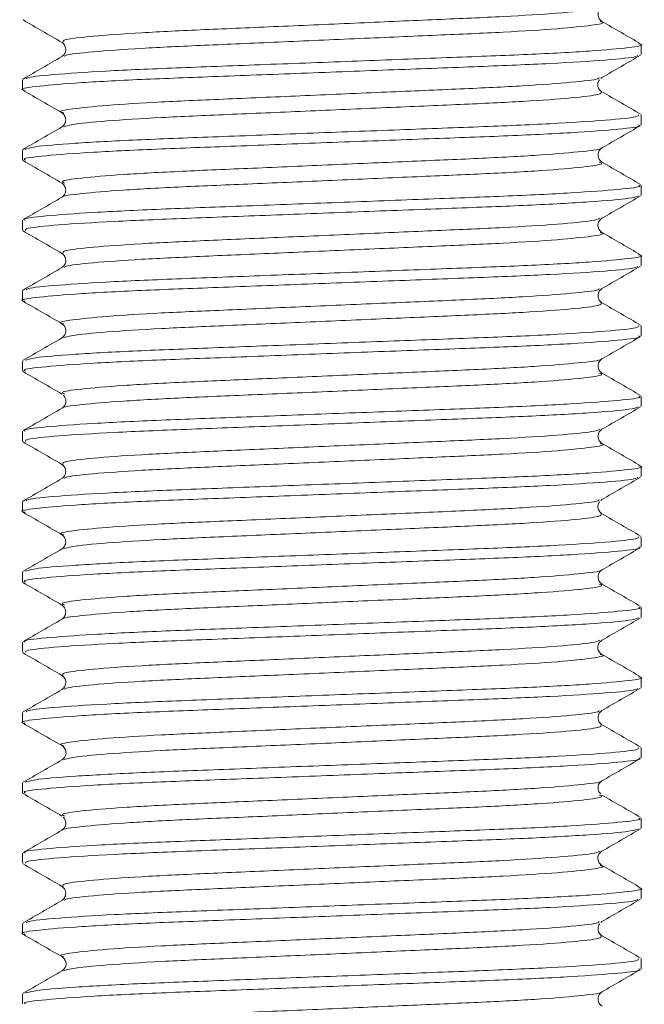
# Model space of a CAD drawing. Header units: millimetres. Extents: x 0 to 210, y 0 to 297.
# Tile 19 of 22: x 108 to 115, y 250 to 261. Entities that reach past the tile are written whole.
import ezdxf

# ---------------------------------------------------------------- set-up
doc = ezdxf.new("R2010")
doc.units = ezdxf.units.MM

msp = doc.modelspace()

# ---------------------------------------------------------------- linework, layer by layer
at = {"color": 179, "linetype": 'Continuous', "lineweight": 15}
for p, q in [((115.284, 261.048), (115.284, 261.168)), ((114.806, 260.764), (114.819, 260.775)), ((107.951, 260.751), (107.951, 260.631)), ((115.284, 260.215), (115.284, 260.334)), ((107.951, 259.918), (107.951, 259.798)), ((115.284, 259.381), (115.284, 259.501)), ((107.951, 259.084), (107.951, 258.965)), ((115.284, 258.548), (115.284, 258.668)), ((107.951, 258.251), (107.951, 258.131)), ((115.284, 257.715), (115.284, 257.834)), ((107.951, 257.418), (107.951, 257.298)), ((115.284, 256.881), (115.284, 257.001)), ((107.951, 256.584), (107.951, 256.465)), ((115.284, 256.048), (115.284, 256.168)), ((107.951, 255.751), (107.951, 255.631)), ((114.806, 255.763), (114.819, 255.775)), ((115.284, 255.215), (115.284, 255.334)), ((107.951, 254.918), (107.951, 254.798)), ((115.284, 254.381), (115.284, 254.501)), ((107.951, 254.084), (107.951, 253.965)), ((115.284, 253.548), (115.284, 253.668)), ((108.43, 253.538), (108.416, 253.524)), ((107.951, 253.251), (107.951, 253.131)), ((115.284, 252.715), (115.284, 252.834)), ((107.951, 252.418), (107.951, 252.298)), ((115.284, 251.881), (115.284, 252.001)), ((107.951, 251.584), (107.951, 251.465)), ((115.284, 251.048), (115.284, 251.168)), ((107.951, 250.751), (107.951, 250.631)), ((114.805, 250.762), (114.819, 250.775)), ((115.284, 250.215), (115.284, 250.334)), ((107.951, 249.918), (107.951, 249.798))]:
    msp.add_line(p, q, dxfattribs=at)
for points, knots in [([(114.796, 261.608), (114.774, 261.599), (114.724, 261.577), (114.322, 261.538), (113.686, 261.498), (112.87, 261.463), (111.945, 261.423), (110.984, 261.381), (110.088, 261.343), (109.321, 261.307), (108.752, 261.265), (108.421, 261.226), (108.425, 261.203), (108.427, 261.192)], [0, 0, 0, 0, 0.070728, 0.166278, 0.260912, 0.35199, 0.446225, 0.541892, 0.634807, 0.726621, 0.82201, 0.916953, 1, 1, 1, 1]), ([(114.819, 261.44), (114.808, 261.449), (114.785, 261.467), (114.767, 261.525), (114.785, 261.582), (114.808, 261.6), (114.819, 261.609)], [0, 0, 0, 0, 0.248556, 0.499998, 0.751442, 1, 1, 1, 1]), ([(107.957, 261.458), (108.034, 261.413), (108.187, 261.325), (108.34, 261.236), (108.416, 261.192)], [0, 0, 0, 0, 0.50005, 1, 1, 1, 1]), ([(114.796, 261.441), (114.808, 261.438), (114.872, 261.423), (114.721, 261.395), (114.332, 261.354), (113.684, 261.313), (112.871, 261.278), (111.945, 261.238), (110.984, 261.196), (110.089, 261.158), (109.319, 261.122), (108.758, 261.081), (108.456, 261.047), (108.45, 261.029), (108.448, 261.024)], [0, 0, 0, 0, 0.02056, 0.112938, 0.208557, 0.303258, 0.394402, 0.488704, 0.58444, 0.677421, 0.7693, 0.864758, 0.959769, 1, 1, 1, 1]), ([(115.278, 261.175), (115.202, 261.219), (115.049, 261.308), (114.896, 261.396), (114.819, 261.44)], [0, 0, 0, 0, 0.50005, 1, 1, 1, 1]), ([(107.995, 260.759), (107.997, 260.764), (108.003, 260.782), (108.349, 260.816), (108.991, 260.858), (109.87, 260.894), (110.894, 260.932), (111.992, 260.974), (113.049, 261.014), (113.979, 261.049), (114.719, 261.089), (115.163, 261.131), (115.336, 261.158), (115.265, 261.173), (115.254, 261.175)], [0, 0, 0, 0, 0.042703, 0.137686, 0.233115, 0.324969, 0.417925, 0.513631, 0.607906, 0.699025, 0.793699, 0.889288, 0.981642, 1, 1, 1, 1]), ([(108.416, 261.192), (108.426, 261.185), (108.445, 261.172), (108.468, 261.118), (108.455, 261.055), (108.429, 261.034), (108.416, 261.024)], [0, 0, 0, 0, 0.33328, 0.601478, 0.816701, 1, 1, 1, 1]), ([(115.241, 261.04), (115.239, 261.035), (115.235, 261.017), (114.892, 260.983), (114.253, 260.942), (113.376, 260.906), (112.354, 260.868), (111.257, 260.826), (110.198, 260.786), (109.267, 260.751), (108.524, 260.71), (108.075, 260.668), (107.9, 260.641), (107.971, 260.626), (107.983, 260.624)], [0, 0, 0, 0, 0.041642, 0.13659, 0.232035, 0.323933, 0.416829, 0.512523, 0.606835, 0.697944, 0.792578, 0.888178, 0.980587, 1, 1, 1, 1]), ([(108.416, 261.024), (108.34, 260.98), (108.187, 260.891), (108.034, 260.803), (107.957, 260.758)], [0, 0, 0, 0, 0.4999494, 1, 1, 1, 1]), ([(114.819, 260.775), (114.896, 260.82), (115.049, 260.908), (115.202, 260.997), (115.278, 261.041)], [0, 0, 0, 0, 0.4999495, 1, 1, 1, 1]), ([(114.787, 260.775), (114.786, 260.77), (114.781, 260.753), (114.483, 260.719), (113.924, 260.677), (113.157, 260.641), (112.262, 260.603), (111.302, 260.562), (110.375, 260.521), (109.56, 260.487), (108.91, 260.446), (108.517, 260.404), (108.364, 260.377), (108.428, 260.361), (108.44, 260.358)], [0, 0, 0, 0, 0.0391596, 0.1341364, 0.2296103, 0.3215334, 0.4144557, 0.5101794, 0.6045195, 0.6956527, 0.7903147, 0.8859441, 0.9783798, 1, 1, 1, 1]), ([(114.819, 260.607), (114.812, 260.612), (114.798, 260.621), (114.784, 260.639), (114.776, 260.655), (114.769, 260.675), (114.768, 260.702), (114.776, 260.731), (114.785, 260.743), (114.789, 260.749)], [0, 0, 0, 0, 0.0919843, 0.1950322, 0.2530608, 0.3176899, 0.4765918, 0.695938, 1, 1, 1, 1]), ([(107.957, 260.624), (108.034, 260.58), (108.187, 260.491), (108.34, 260.403), (108.416, 260.359)], [0, 0, 0, 0, 0.50005, 1, 1, 1, 1]), ([(114.807, 260.607), (114.81, 260.597), (114.816, 260.574), (114.489, 260.534), (113.923, 260.493), (113.157, 260.457), (112.262, 260.419), (111.302, 260.377), (110.376, 260.337), (109.558, 260.302), (108.919, 260.261), (108.514, 260.222), (108.462, 260.2), (108.439, 260.191)], [0, 0, 0, 0, 0.082004, 0.176905, 0.272303, 0.364152, 0.457, 0.552648, 0.646912, 0.737973, 0.832559, 0.928112, 1, 1, 1, 1]), ([(115.278, 260.342), (115.202, 260.386), (115.049, 260.474), (114.896, 260.563), (114.819, 260.607)], [0, 0, 0, 0, 0.500051, 1, 1, 1, 1]), ([(107.982, 259.925), (108.008, 259.935), (108.068, 259.958), (108.534, 259.997), (109.264, 260.037), (110.199, 260.072), (111.257, 260.112), (112.354, 260.154), (113.377, 260.192), (114.252, 260.228), (114.896, 260.27), (115.252, 260.307), (115.251, 260.327), (115.251, 260.334)], [0, 0, 0, 0, 0.075545, 0.172978, 0.269427, 0.362283, 0.458403, 0.555933, 0.65061, 0.74427, 0.841545, 0.938314, 1, 1, 1, 1]), ([(108.416, 260.359), (108.427, 260.35), (108.45, 260.332), (108.468, 260.275), (108.45, 260.217), (108.427, 260.199), (108.416, 260.19)], [0, 0, 0, 0, 0.248382, 0.499987, 0.751606, 1, 1, 1, 1]), ([(108.416, 260.19), (108.34, 260.146), (108.187, 260.058), (108.034, 259.969), (107.957, 259.925)], [0, 0, 0, 0, 0.499949, 1, 1, 1, 1]), ([(115.251, 260.215), (115.261, 260.211), (115.299, 260.195), (115.046, 260.164), (114.5, 260.122), (113.687, 260.083), (112.707, 260.048), (111.625, 260.007), (110.541, 259.965), (109.56, 259.93), (108.745, 259.891), (108.195, 259.849), (107.938, 259.818), (107.975, 259.802), (107.985, 259.798)], [0, 0, 0, 0, 0.029588, 0.123457, 0.219222, 0.312687, 0.404174, 0.499397, 0.594647, 0.68617, 0.779581, 0.875343, 0.969261, 1, 1, 1, 1]), ([(114.819, 259.942), (114.896, 259.986), (115.049, 260.075), (115.202, 260.163), (115.278, 260.208)], [0, 0, 0, 0, 0.49995, 1, 1, 1, 1]), ([(114.809, 259.942), (114.81, 259.941), (114.831, 259.928), (114.612, 259.9), (114.141, 259.858), (113.428, 259.819), (112.571, 259.784), (111.624, 259.742), (110.676, 259.701), (109.816, 259.665), (109.104, 259.627), (108.618, 259.585), (108.388, 259.551), (108.432, 259.532), (108.448, 259.525)], [0, 0, 0, 0, 0.008137, 0.102013, 0.197787, 0.291258, 0.38275, 0.477981, 0.573239, 0.664767, 0.758184, 0.853955, 0.94788, 1, 1, 1, 1]), ([(114.82, 259.773), (114.808, 259.782), (114.785, 259.8), (114.767, 259.858), (114.785, 259.916), (114.808, 259.934), (114.82, 259.942)], [0, 0, 0, 0, 0.248317, 0.499993, 0.751677, 1, 1, 1, 1]), ([(107.957, 259.791), (108.034, 259.747), (108.187, 259.658), (108.34, 259.57), (108.416, 259.525)], [0, 0, 0, 0, 0.50005, 1, 1, 1, 1]), ([(114.787, 259.774), (114.803, 259.767), (114.849, 259.749), (114.622, 259.715), (114.139, 259.673), (113.429, 259.634), (112.571, 259.599), (111.624, 259.557), (110.676, 259.516), (109.817, 259.481), (109.102, 259.442), (108.628, 259.4), (108.406, 259.372), (108.426, 259.358), (108.428, 259.357)], [0, 0, 0, 0, 0.050957, 0.144834, 0.240608, 0.334081, 0.425574, 0.520806, 0.616065, 0.707594, 0.801012, 0.896784, 0.99071, 1, 1, 1, 1]), ([(115.278, 259.508), (115.202, 259.553), (115.049, 259.641), (114.896, 259.729), (114.819, 259.774)], [0, 0, 0, 0, 0.500051, 1, 1, 1, 1]), ([(107.985, 259.084), (107.975, 259.088), (107.938, 259.105), (108.195, 259.136), (108.745, 259.177), (109.56, 259.216), (110.541, 259.252), (111.625, 259.293), (112.707, 259.334), (113.687, 259.37), (114.5, 259.409), (115.046, 259.451), (115.299, 259.481), (115.261, 259.497), (115.251, 259.501)], [0, 0, 0, 0, 0.030739, 0.124657, 0.220419, 0.31383, 0.405353, 0.500603, 0.595826, 0.687313, 0.780778, 0.876543, 0.970412, 1, 1, 1, 1]), ([(108.416, 259.525), (108.427, 259.517), (108.45, 259.499), (108.468, 259.441), (108.45, 259.383), (108.427, 259.366), (108.416, 259.357)], [0, 0, 0, 0, 0.248493, 0.500016, 0.751523, 1, 1, 1, 1]), ([(108.416, 259.357), (108.34, 259.313), (108.187, 259.224), (108.034, 259.136), (107.957, 259.092)], [0, 0, 0, 0, 0.499949, 1, 1, 1, 1]), ([(115.253, 259.374), (115.227, 259.364), (115.17, 259.342), (114.709, 259.303), (113.982, 259.262), (113.049, 259.227), (111.993, 259.187), (110.895, 259.145), (109.871, 259.107), (108.993, 259.071), (108.346, 259.03), (107.985, 258.993), (107.984, 258.973), (107.984, 258.965)], [0, 0, 0, 0, 0.074305, 0.171726, 0.268216, 0.361082, 0.457162, 0.554703, 0.649443, 0.743056, 0.840312, 0.937117, 1, 1, 1, 1]), ([(114.819, 259.109), (114.896, 259.153), (115.049, 259.241), (115.202, 259.33), (115.278, 259.374)], [0, 0, 0, 0, 0.4999495, 1, 1, 1, 1]), ([(114.795, 259.108), (114.774, 259.099), (114.724, 259.077), (114.323, 259.038), (113.687, 258.998), (112.87, 258.963), (111.946, 258.923), (110.985, 258.881), (110.089, 258.843), (109.321, 258.807), (108.752, 258.765), (108.421, 258.726), (108.425, 258.703), (108.427, 258.692)], [0, 0, 0, 0, 0.070673, 0.166222, 0.260857, 0.351936, 0.446168, 0.541835, 0.634753, 0.726563, 0.821951, 0.916895, 1, 1, 1, 1]), ([(114.819, 258.941), (114.81, 258.946), (114.795, 258.955), (114.769, 259.004), (114.773, 259.047), (114.786, 259.082), (114.806, 259.098), (114.819, 259.109)], [0, 0, 0, 0, 0.405758, 0.675307, 0.776005, 0.861092, 1, 1, 1, 1]), ([(107.957, 258.958), (108.034, 258.913), (108.187, 258.825), (108.34, 258.736), (108.416, 258.692)], [0, 0, 0, 0, 0.500051, 1, 1, 1, 1]), ([(114.796, 258.941), (114.808, 258.938), (114.872, 258.923), (114.721, 258.895), (114.332, 258.854), (113.684, 258.813), (112.871, 258.778), (111.946, 258.738), (110.985, 258.696), (110.089, 258.658), (109.32, 258.622), (108.758, 258.581), (108.456, 258.547), (108.45, 258.529), (108.448, 258.524)], [0, 0, 0, 0, 0.020486, 0.112858, 0.208473, 0.303173, 0.394313, 0.48861, 0.584343, 0.677325, 0.769198, 0.864652, 0.959661, 1, 1, 1, 1]), ([(115.278, 258.675), (115.202, 258.719), (115.049, 258.808), (114.896, 258.896), (114.819, 258.94)], [0, 0, 0, 0, 0.50005, 1, 1, 1, 1]), ([(107.995, 258.259), (107.997, 258.264), (108.003, 258.282), (108.349, 258.316), (108.992, 258.358), (109.871, 258.394), (110.895, 258.432), (111.992, 258.474), (113.05, 258.514), (113.979, 258.549), (114.72, 258.589), (115.164, 258.631), (115.336, 258.658), (115.265, 258.673), (115.254, 258.675)], [0, 0, 0, 0, 0.042808, 0.137789, 0.233214, 0.325063, 0.418019, 0.513723, 0.607992, 0.699109, 0.793782, 0.889368, 0.981715, 1, 1, 1, 1]), ([(108.416, 258.692), (108.427, 258.684), (108.448, 258.668), (108.468, 258.612), (108.453, 258.552), (108.428, 258.533), (108.416, 258.524)], [0, 0, 0, 0, 0.2826999, 0.5450048, 0.7814247, 1, 1, 1, 1]), ([(115.241, 258.54), (115.239, 258.535), (115.235, 258.517), (114.893, 258.483), (114.254, 258.442), (113.377, 258.406), (112.355, 258.368), (111.257, 258.326), (110.199, 258.286), (109.267, 258.251), (108.524, 258.21), (108.076, 258.169), (107.9, 258.141), (107.971, 258.126), (107.983, 258.124)], [0, 0, 0, 0, 0.041603, 0.136551, 0.231998, 0.3239, 0.416794, 0.512489, 0.606805, 0.697915, 0.792548, 0.88815, 0.980565, 1, 1, 1, 1]), ([(114.819, 258.275), (114.896, 258.32), (115.049, 258.408), (115.202, 258.497), (115.278, 258.541)], [0, 0, 0, 0, 0.499949, 1, 1, 1, 1]), ([(108.416, 258.524), (108.34, 258.479), (108.187, 258.391), (108.034, 258.303), (107.957, 258.258)], [0, 0, 0, 0, 0.49995, 1, 1, 1, 1]), ([(114.787, 258.275), (114.786, 258.27), (114.782, 258.253), (114.483, 258.219), (113.925, 258.178), (113.157, 258.141), (112.263, 258.103), (111.302, 258.062), (110.376, 258.021), (109.561, 257.987), (108.91, 257.946), (108.517, 257.904), (108.364, 257.877), (108.428, 257.861), (108.44, 257.858)], [0, 0, 0, 0, 0.0391174, 0.1340938, 0.2295701, 0.3214973, 0.4144177, 0.5101422, 0.604486, 0.6956201, 0.7902814, 0.8859129, 0.9783534, 1, 1, 1, 1]), ([(114.819, 258.107), (114.808, 258.116), (114.785, 258.133), (114.767, 258.191), (114.785, 258.249), (114.808, 258.267), (114.819, 258.275)], [0, 0, 0, 0, 0.2485608, 0.5000035, 0.7514427, 1, 1, 1, 1]), ([(107.957, 258.124), (108.034, 258.08), (108.187, 257.991), (108.34, 257.903), (108.416, 257.859)], [0, 0, 0, 0, 0.5000506, 1, 1, 1, 1]), ([(114.807, 258.107), (114.81, 258.097), (114.816, 258.074), (114.489, 258.034), (113.923, 257.993), (113.158, 257.957), (112.263, 257.919), (111.302, 257.877), (110.377, 257.837), (109.558, 257.802), (108.92, 257.761), (108.514, 257.722), (108.462, 257.7), (108.439, 257.691)], [0, 0, 0, 0, 0.081872, 0.176783, 0.272193, 0.364056, 0.456912, 0.55257, 0.646848, 0.737919, 0.832515, 0.92808, 1, 1, 1, 1]), ([(115.278, 257.842), (115.202, 257.886), (115.049, 257.974), (114.896, 258.063), (114.819, 258.107)], [0, 0, 0, 0, 0.50005, 1, 1, 1, 1]), ([(108.416, 257.859), (108.429, 257.848), (108.45, 257.831), (108.463, 257.797), (108.466, 257.753), (108.439, 257.704), (108.425, 257.695), (108.416, 257.69)], [0, 0, 0, 0, 0.132586, 0.214937, 0.313501, 0.582623, 1, 1, 1, 1]), ([(107.982, 257.425), (108.008, 257.435), (108.069, 257.458), (108.535, 257.497), (109.265, 257.537), (110.199, 257.572), (111.257, 257.613), (112.355, 257.654), (113.377, 257.692), (114.253, 257.728), (114.896, 257.77), (115.252, 257.807), (115.251, 257.827), (115.251, 257.834)], [0, 0, 0, 0, 0.07557, 0.173008, 0.269459, 0.362318, 0.458446, 0.555979, 0.650657, 0.744324, 0.841604, 0.938376, 1, 1, 1, 1]), ([(108.416, 257.69), (108.34, 257.646), (108.187, 257.558), (108.034, 257.469), (107.957, 257.425)], [0, 0, 0, 0, 0.49995, 1, 1, 1, 1]), ([(115.251, 257.715), (115.261, 257.711), (115.299, 257.695), (115.046, 257.664), (114.5, 257.622), (113.688, 257.583), (112.708, 257.548), (111.625, 257.507), (110.542, 257.465), (109.56, 257.43), (108.745, 257.391), (108.195, 257.349), (107.938, 257.318), (107.975, 257.302), (107.985, 257.298)], [0, 0, 0, 0, 0.029525, 0.123392, 0.219157, 0.312625, 0.40411, 0.499332, 0.594584, 0.686109, 0.779516, 0.875278, 0.969199, 1, 1, 1, 1]), ([(114.819, 257.442), (114.896, 257.486), (115.049, 257.575), (115.202, 257.663), (115.278, 257.707)], [0, 0, 0, 0, 0.499949, 1, 1, 1, 1]), ([(114.809, 257.442), (114.81, 257.441), (114.831, 257.428), (114.612, 257.4), (114.142, 257.358), (113.429, 257.319), (112.572, 257.284), (111.624, 257.242), (110.676, 257.201), (109.817, 257.165), (109.105, 257.127), (108.618, 257.085), (108.388, 257.051), (108.432, 257.032), (108.448, 257.025)], [0, 0, 0, 0, 0.008005, 0.101881, 0.197656, 0.291132, 0.382625, 0.477857, 0.573118, 0.66465, 0.758066, 0.853839, 0.947769, 1, 1, 1, 1]), ([(114.819, 257.274), (114.808, 257.283), (114.784, 257.301), (114.767, 257.359), (114.786, 257.416), (114.808, 257.433), (114.819, 257.442)], [0, 0, 0, 0, 0.239463, 0.486833, 0.742008, 1, 1, 1, 1]), ([(107.957, 257.291), (108.034, 257.247), (108.187, 257.158), (108.34, 257.07), (108.416, 257.025)], [0, 0, 0, 0, 0.500051, 1, 1, 1, 1]), ([(114.787, 257.274), (114.803, 257.267), (114.849, 257.249), (114.622, 257.215), (114.139, 257.173), (113.429, 257.134), (112.572, 257.099), (111.624, 257.057), (110.676, 257.016), (109.818, 256.981), (109.102, 256.942), (108.628, 256.9), (108.406, 256.872), (108.426, 256.858), (108.428, 256.857)], [0, 0, 0, 0, 0.050949, 0.1448216, 0.2405939, 0.3340667, 0.4255557, 0.5207845, 0.6160427, 0.7075714, 0.8009842, 0.8967532, 0.9906799, 1, 1, 1, 1]), ([(115.278, 257.008), (115.202, 257.053), (115.049, 257.141), (114.896, 257.23), (114.819, 257.274)], [0, 0, 0, 0, 0.500051, 1, 1, 1, 1]), ([(107.985, 256.584), (107.975, 256.588), (107.938, 256.605), (108.195, 256.636), (108.745, 256.677), (109.56, 256.716), (110.542, 256.752), (111.625, 256.793), (112.708, 256.834), (113.688, 256.87), (114.5, 256.909), (115.046, 256.951), (115.299, 256.981), (115.261, 256.997), (115.251, 257.001)], [0, 0, 0, 0, 0.030801, 0.124722, 0.220484, 0.313891, 0.405416, 0.500668, 0.59589, 0.687375, 0.780843, 0.876608, 0.970475, 1, 1, 1, 1]), ([(108.43, 257.013), (108.434, 257.01), (108.445, 257.003), (108.466, 256.964), (108.464, 256.919), (108.453, 256.892), (108.436, 256.871), (108.423, 256.861), (108.416, 256.857)], [0, 0, 0, 0, 0.292617, 0.627028, 0.746132, 0.844099, 0.927141, 1, 1, 1, 1]), ([(108.416, 256.857), (108.34, 256.813), (108.187, 256.724), (108.034, 256.636), (107.957, 256.592)], [0, 0, 0, 0, 0.4990248, 1, 1, 1, 1]), ([(115.252, 256.874), (115.227, 256.864), (115.17, 256.842), (114.709, 256.803), (113.983, 256.762), (113.05, 256.727), (111.993, 256.687), (110.895, 256.645), (109.871, 256.607), (108.993, 256.571), (108.346, 256.53), (107.985, 256.493), (107.984, 256.473), (107.984, 256.465)], [0, 0, 0, 0, 0.074215, 0.171638, 0.268133, 0.361002, 0.457081, 0.554626, 0.649372, 0.742984, 0.840242, 0.937051, 1, 1, 1, 1]), ([(114.819, 256.609), (114.896, 256.653), (115.049, 256.741), (115.202, 256.83), (115.278, 256.874)], [0, 0, 0, 0, 0.49995, 1, 1, 1, 1]), ([(114.795, 256.608), (114.774, 256.599), (114.724, 256.577), (114.323, 256.538), (113.687, 256.498), (112.871, 256.463), (111.946, 256.423), (110.986, 256.381), (110.089, 256.343), (109.322, 256.307), (108.752, 256.265), (108.421, 256.226), (108.425, 256.203), (108.427, 256.192)], [0, 0, 0, 0, 0.070584, 0.166134, 0.260772, 0.351852, 0.446083, 0.541752, 0.634675, 0.726484, 0.821872, 0.916819, 1, 1, 1, 1]), ([(114.819, 256.44), (114.808, 256.449), (114.785, 256.467), (114.767, 256.525), (114.785, 256.582), (114.808, 256.6), (114.819, 256.609)], [0, 0, 0, 0, 0.248557, 0.499997, 0.75144, 1, 1, 1, 1]), ([(107.957, 256.458), (108.034, 256.413), (108.187, 256.325), (108.34, 256.236), (108.416, 256.192)], [0, 0, 0, 0, 0.50005, 1, 1, 1, 1]), ([(114.796, 256.441), (114.808, 256.438), (114.872, 256.423), (114.722, 256.396), (114.333, 256.354), (113.685, 256.313), (112.872, 256.278), (111.946, 256.238), (110.986, 256.196), (110.09, 256.158), (109.32, 256.122), (108.758, 256.081), (108.456, 256.047), (108.45, 256.029), (108.448, 256.024)], [0, 0, 0, 0, 0.0204015, 0.1127719, 0.2083875, 0.3030914, 0.3942342, 0.4885303, 0.5842653, 0.6772519, 0.7691242, 0.8645782, 0.959591, 1, 1, 1, 1]), ([(115.278, 256.175), (115.202, 256.219), (115.049, 256.308), (114.896, 256.396), (114.819, 256.44)], [0, 0, 0, 0, 0.500051, 1, 1, 1, 1]), ([(107.995, 255.759), (107.997, 255.764), (108.003, 255.782), (108.35, 255.816), (108.992, 255.858), (109.872, 255.894), (110.895, 255.932), (111.993, 255.974), (113.051, 256.014), (113.98, 256.049), (114.72, 256.089), (115.164, 256.131), (115.336, 256.158), (115.265, 256.173), (115.254, 256.175)], [0, 0, 0, 0, 0.042879, 0.137864, 0.23329, 0.325138, 0.418099, 0.513805, 0.608074, 0.699193, 0.79387, 0.889457, 0.981802, 1, 1, 1, 1]), ([(108.416, 256.192), (108.428, 256.183), (108.451, 256.165), (108.468, 256.106), (108.45, 256.049), (108.428, 256.032), (108.416, 256.024)], [0, 0, 0, 0, 0.235757, 0.481178, 0.737726, 1, 1, 1, 1]), ([(115.241, 256.04), (115.239, 256.035), (115.235, 256.017), (114.893, 255.983), (114.254, 255.942), (113.378, 255.906), (112.356, 255.868), (111.258, 255.826), (110.199, 255.786), (109.268, 255.751), (108.524, 255.71), (108.076, 255.669), (107.9, 255.641), (107.971, 255.626), (107.983, 255.624)], [0, 0, 0, 0, 0.041518, 0.136462, 0.231909, 0.323812, 0.416701, 0.512394, 0.60671, 0.697818, 0.792447, 0.888048, 0.980465, 1, 1, 1, 1]), ([(108.416, 256.024), (108.34, 255.979), (108.187, 255.891), (108.034, 255.803), (107.957, 255.758)], [0, 0, 0, 0, 0.499949, 1, 1, 1, 1]), ([(114.819, 255.775), (114.896, 255.82), (115.049, 255.908), (115.202, 255.997), (115.278, 256.041)], [0, 0, 0, 0, 0.49995, 1, 1, 1, 1]), ([(114.787, 255.775), (114.786, 255.77), (114.782, 255.753), (114.484, 255.719), (113.925, 255.678), (113.158, 255.641), (112.264, 255.603), (111.303, 255.562), (110.377, 255.521), (109.561, 255.487), (108.911, 255.446), (108.517, 255.404), (108.364, 255.377), (108.428, 255.361), (108.44, 255.358)], [0, 0, 0, 0, 0.039035, 0.134008, 0.229483, 0.321412, 0.414327, 0.510049, 0.604394, 0.695526, 0.790183, 0.885814, 0.978256, 1, 1, 1, 1]), ([(114.819, 255.607), (114.806, 255.618), (114.785, 255.635), (114.772, 255.669), (114.769, 255.714), (114.781, 255.733), (114.79, 255.748)], [0, 0, 0, 0, 0.224196, 0.364423, 0.533394, 1, 1, 1, 1]), ([(107.957, 255.624), (108.034, 255.58), (108.187, 255.491), (108.34, 255.403), (108.416, 255.359)], [0, 0, 0, 0, 0.50005, 1, 1, 1, 1]), ([(114.807, 255.607), (114.81, 255.597), (114.816, 255.574), (114.49, 255.534), (113.924, 255.493), (113.158, 255.457), (112.263, 255.419), (111.303, 255.377), (110.377, 255.337), (109.559, 255.302), (108.92, 255.261), (108.514, 255.222), (108.462, 255.2), (108.439, 255.191)], [0, 0, 0, 0, 0.08181, 0.176717, 0.272126, 0.363991, 0.456842, 0.552497, 0.646776, 0.737845, 0.832437, 0.928001, 1, 1, 1, 1]), ([(115.278, 255.342), (115.202, 255.386), (115.049, 255.474), (114.896, 255.563), (114.819, 255.607)], [0, 0, 0, 0, 0.50005, 1, 1, 1, 1]), ([(107.982, 254.925), (108.008, 254.935), (108.069, 254.958), (108.535, 254.997), (109.265, 255.038), (110.2, 255.072), (111.258, 255.113), (112.356, 255.154), (113.378, 255.192), (114.253, 255.228), (114.896, 255.27), (115.252, 255.307), (115.251, 255.327), (115.251, 255.334)], [0, 0, 0, 0, 0.075649, 0.173087, 0.269534, 0.362392, 0.45852, 0.556051, 0.650725, 0.744393, 0.841673, 0.938441, 1, 1, 1, 1]), ([(108.416, 255.359), (108.427, 255.35), (108.45, 255.332), (108.468, 255.275), (108.45, 255.217), (108.427, 255.199), (108.416, 255.19)], [0, 0, 0, 0, 0.248461, 0.499984, 0.751523, 1, 1, 1, 1]), ([(108.416, 255.19), (108.34, 255.146), (108.187, 255.058), (108.034, 254.969), (107.957, 254.925)], [0, 0, 0, 0, 0.49995, 1, 1, 1, 1]), ([(115.252, 255.215), (115.261, 255.211), (115.299, 255.195), (115.046, 255.164), (114.501, 255.122), (113.688, 255.083), (112.709, 255.048), (111.626, 255.007), (110.543, 254.965), (109.561, 254.93), (108.746, 254.891), (108.195, 254.849), (107.938, 254.818), (107.975, 254.802), (107.985, 254.798)], [0, 0, 0, 0, 0.029463, 0.123328, 0.219093, 0.312563, 0.404047, 0.499267, 0.59452, 0.686047, 0.779452, 0.875213, 0.969137, 1, 1, 1, 1]), ([(114.819, 254.942), (114.896, 254.986), (115.049, 255.075), (115.202, 255.163), (115.278, 255.208)], [0, 0, 0, 0, 0.49995, 1, 1, 1, 1]), ([(114.809, 254.942), (114.81, 254.941), (114.831, 254.928), (114.612, 254.9), (114.142, 254.858), (113.429, 254.819), (112.572, 254.784), (111.625, 254.742), (110.677, 254.701), (109.818, 254.665), (109.105, 254.627), (108.619, 254.585), (108.388, 254.551), (108.432, 254.532), (108.448, 254.525)], [0, 0, 0, 0, 0.0080126, 0.1018837, 0.1976574, 0.2911343, 0.3826225, 0.4778511, 0.573112, 0.6646438, 0.7580549, 0.8538249, 0.9477555, 1, 1, 1, 1]), ([(114.82, 254.773), (114.808, 254.782), (114.785, 254.8), (114.767, 254.858), (114.785, 254.916), (114.808, 254.934), (114.82, 254.942)], [0, 0, 0, 0, 0.2483048, 0.5000045, 0.7516998, 1, 1, 1, 1]), ([(107.957, 254.791), (108.034, 254.747), (108.187, 254.658), (108.34, 254.57), (108.416, 254.525)], [0, 0, 0, 0, 0.50005, 1, 1, 1, 1]), ([(114.787, 254.774), (114.803, 254.767), (114.849, 254.749), (114.622, 254.715), (114.14, 254.673), (113.43, 254.634), (112.572, 254.599), (111.625, 254.558), (110.677, 254.516), (109.818, 254.481), (109.103, 254.442), (108.628, 254.4), (108.406, 254.372), (108.427, 254.358), (108.428, 254.357)], [0, 0, 0, 0, 0.0508383, 0.1447095, 0.2404834, 0.3339604, 0.4254488, 0.5206775, 0.6159385, 0.7074705, 0.8008817, 0.8966519, 0.9905826, 1, 1, 1, 1]), ([(115.278, 254.508), (115.202, 254.553), (115.049, 254.641), (114.896, 254.73), (114.819, 254.774)], [0, 0, 0, 0, 0.50005, 1, 1, 1, 1]), ([(107.985, 254.084), (107.975, 254.088), (107.938, 254.105), (108.195, 254.136), (108.746, 254.177), (109.561, 254.216), (110.543, 254.252), (111.626, 254.293), (112.709, 254.335), (113.688, 254.37), (114.501, 254.409), (115.046, 254.451), (115.299, 254.481), (115.261, 254.498), (115.252, 254.501)], [0, 0, 0, 0, 0.030863, 0.124787, 0.220548, 0.313953, 0.40548, 0.500733, 0.595953, 0.687437, 0.780907, 0.876672, 0.970537, 1, 1, 1, 1]), ([(108.416, 254.526), (108.427, 254.517), (108.45, 254.499), (108.468, 254.441), (108.45, 254.383), (108.427, 254.366), (108.416, 254.357)], [0, 0, 0, 0, 0.248412, 0.500014, 0.751602, 1, 1, 1, 1]), ([(108.416, 254.357), (108.34, 254.313), (108.187, 254.224), (108.034, 254.136), (107.957, 254.092)], [0, 0, 0, 0, 0.49995, 1, 1, 1, 1]), ([(115.252, 254.374), (115.228, 254.364), (115.17, 254.342), (114.71, 254.303), (113.983, 254.262), (113.051, 254.227), (111.994, 254.187), (110.896, 254.145), (109.872, 254.107), (108.994, 254.071), (108.347, 254.03), (107.985, 253.993), (107.984, 253.973), (107.984, 253.965)], [0, 0, 0, 0, 0.074172, 0.171591, 0.268086, 0.360953, 0.457028, 0.55457, 0.649317, 0.742924, 0.840179, 0.936988, 1, 1, 1, 1]), ([(114.819, 254.109), (114.896, 254.153), (115.049, 254.241), (115.202, 254.33), (115.278, 254.374)], [0, 0, 0, 0, 0.49995, 1, 1, 1, 1]), ([(114.795, 254.108), (114.774, 254.099), (114.724, 254.077), (114.323, 254.038), (113.688, 253.998), (112.872, 253.963), (111.947, 253.923), (110.986, 253.881), (110.09, 253.843), (109.322, 253.807), (108.753, 253.765), (108.421, 253.726), (108.425, 253.703), (108.427, 253.692)], [0, 0, 0, 0, 0.070542, 0.166089, 0.260728, 0.351807, 0.446034, 0.541702, 0.634626, 0.726431, 0.821816, 0.916763, 1, 1, 1, 1]), ([(114.819, 253.941), (114.811, 253.944), (114.8, 253.95), (114.776, 253.986), (114.769, 254.014), (114.77, 254.045), (114.781, 254.072), (114.798, 254.094), (114.813, 254.104), (114.819, 254.109)], [0, 0, 0, 0, 0.476409, 0.63076, 0.745005, 0.830189, 0.89654, 0.951781, 1, 1, 1, 1]), ([(107.957, 253.958), (108.034, 253.913), (108.187, 253.825), (108.34, 253.736), (108.416, 253.692)], [0, 0, 0, 0, 0.5000505, 1, 1, 1, 1]), ([(114.796, 253.941), (114.808, 253.938), (114.872, 253.923), (114.722, 253.896), (114.333, 253.854), (113.685, 253.813), (112.872, 253.778), (111.947, 253.738), (110.986, 253.696), (110.09, 253.658), (109.321, 253.622), (108.758, 253.581), (108.456, 253.547), (108.45, 253.529), (108.449, 253.524)], [0, 0, 0, 0, 0.020382, 0.112751, 0.208367, 0.303075, 0.394219, 0.488515, 0.584252, 0.677243, 0.769115, 0.864569, 0.959585, 1, 1, 1, 1]), ([(115.278, 253.675), (115.202, 253.719), (115.049, 253.808), (114.896, 253.896), (114.819, 253.94)], [0, 0, 0, 0, 0.50005, 1, 1, 1, 1]), ([(107.995, 253.259), (107.997, 253.264), (108.003, 253.282), (108.35, 253.316), (108.993, 253.358), (109.872, 253.394), (110.896, 253.432), (111.994, 253.474), (113.051, 253.514), (113.98, 253.549), (114.721, 253.589), (115.164, 253.631), (115.336, 253.658), (115.265, 253.673), (115.254, 253.675)], [0, 0, 0, 0, 0.042886, 0.137874, 0.233299, 0.325146, 0.418111, 0.513819, 0.608087, 0.699208, 0.793888, 0.889475, 0.981819, 1, 1, 1, 1]), ([(108.416, 253.692), (108.428, 253.682), (108.454, 253.662), (108.468, 253.601), (108.45, 253.554), (108.436, 253.542), (108.43, 253.538)], [0, 0, 0, 0, 0.230169, 0.491557, 0.803099, 1, 1, 1, 1]), ([(115.241, 253.54), (115.24, 253.535), (115.235, 253.517), (114.893, 253.483), (114.255, 253.442), (113.378, 253.406), (112.356, 253.368), (111.259, 253.326), (110.2, 253.286), (109.268, 253.251), (108.525, 253.21), (108.076, 253.169), (107.9, 253.141), (107.971, 253.126), (107.983, 253.124)], [0, 0, 0, 0, 0.041468, 0.136412, 0.231861, 0.323768, 0.416656, 0.512349, 0.60667, 0.697778, 0.792407, 0.88801, 0.980431, 1, 1, 1, 1]), ([(108.416, 253.524), (108.34, 253.48), (108.187, 253.391), (108.034, 253.303), (107.957, 253.258)], [0, 0, 0, 0, 0.499949, 1, 1, 1, 1]), ([(114.819, 253.275), (114.896, 253.32), (115.049, 253.408), (115.202, 253.497), (115.278, 253.541)], [0, 0, 0, 0, 0.499949, 1, 1, 1, 1]), ([(114.787, 253.275), (114.786, 253.27), (114.782, 253.253), (114.484, 253.219), (113.926, 253.178), (113.159, 253.141), (112.264, 253.103), (111.304, 253.062), (110.377, 253.021), (109.562, 252.987), (108.911, 252.946), (108.518, 252.904), (108.364, 252.877), (108.428, 252.861), (108.44, 252.858)], [0, 0, 0, 0, 0.0389812, 0.1339537, 0.229432, 0.3213644, 0.414278, 0.5100012, 0.6043494, 0.6954825, 0.7901394, 0.8857722, 0.9782192, 1, 1, 1, 1]), ([(114.819, 253.107), (114.808, 253.116), (114.785, 253.133), (114.767, 253.191), (114.785, 253.249), (114.808, 253.267), (114.819, 253.275)], [0, 0, 0, 0, 0.248558, 0.500002, 0.751444, 1, 1, 1, 1]), ([(107.957, 253.124), (108.034, 253.08), (108.187, 252.991), (108.34, 252.903), (108.416, 252.859)], [0, 0, 0, 0, 0.500051, 1, 1, 1, 1]), ([(114.807, 253.107), (114.81, 253.097), (114.816, 253.074), (114.49, 253.034), (113.924, 252.993), (113.159, 252.957), (112.264, 252.919), (111.304, 252.877), (110.378, 252.837), (109.559, 252.802), (108.92, 252.761), (108.514, 252.722), (108.462, 252.7), (108.439, 252.691)], [0, 0, 0, 0, 0.081697, 0.176605, 0.272018, 0.363889, 0.456739, 0.552397, 0.646682, 0.737753, 0.832346, 0.927913, 1, 1, 1, 1]), ([(115.278, 252.842), (115.202, 252.886), (115.049, 252.974), (114.896, 253.063), (114.819, 253.107)], [0, 0, 0, 0, 0.49985, 1, 1, 1, 1]), ([(107.982, 252.425), (108.008, 252.435), (108.069, 252.458), (108.535, 252.497), (109.266, 252.538), (110.201, 252.572), (111.259, 252.613), (112.356, 252.654), (113.379, 252.692), (114.254, 252.728), (114.897, 252.77), (115.253, 252.807), (115.251, 252.827), (115.251, 252.834)], [0, 0, 0, 0, 0.075738, 0.173174, 0.269616, 0.362472, 0.4586, 0.556128, 0.650796, 0.744465, 0.841743, 0.938507, 1, 1, 1, 1]), ([(108.416, 252.859), (108.423, 252.854), (108.437, 252.844), (108.454, 252.822), (108.465, 252.795), (108.467, 252.764), (108.459, 252.736), (108.435, 252.7), (108.424, 252.694), (108.416, 252.69)], [0, 0, 0, 0, 0.048727, 0.104607, 0.171671, 0.257423, 0.371846, 0.525816, 1, 1, 1, 1]), ([(115.252, 252.715), (115.261, 252.711), (115.299, 252.695), (115.046, 252.664), (114.501, 252.622), (113.689, 252.583), (112.709, 252.548), (111.627, 252.507), (110.543, 252.465), (109.562, 252.43), (108.746, 252.391), (108.195, 252.349), (107.938, 252.318), (107.976, 252.302), (107.985, 252.298)], [0, 0, 0, 0, 0.029401, 0.123263, 0.219028, 0.312501, 0.403983, 0.499202, 0.594456, 0.685985, 0.779387, 0.875148, 0.969074, 1, 1, 1, 1]), ([(114.819, 252.442), (114.896, 252.486), (115.049, 252.575), (115.202, 252.663), (115.278, 252.708)], [0, 0, 0, 0, 0.4999494, 1, 1, 1, 1]), ([(108.416, 252.69), (108.34, 252.646), (108.187, 252.558), (108.034, 252.469), (107.957, 252.425)], [0, 0, 0, 0, 0.499949, 1, 1, 1, 1]), ([(114.809, 252.442), (114.81, 252.441), (114.831, 252.428), (114.612, 252.4), (114.143, 252.358), (113.43, 252.319), (112.573, 252.284), (111.626, 252.242), (110.678, 252.201), (109.818, 252.165), (109.106, 252.127), (108.619, 252.085), (108.388, 252.051), (108.432, 252.032), (108.448, 252.025)], [0, 0, 0, 0, 0.00799, 0.101849, 0.197612, 0.291082, 0.382559, 0.477777, 0.573029, 0.664553, 0.757952, 0.853712, 0.947635, 1, 1, 1, 1]), ([(114.805, 252.287), (114.8, 252.292), (114.786, 252.302), (114.767, 252.349), (114.78, 252.411), (114.807, 252.432), (114.819, 252.442)], [0, 0, 0, 0, 0.213379, 0.530041, 0.784031, 1, 1, 1, 1]), ([(107.957, 252.291), (108.034, 252.247), (108.187, 252.158), (108.34, 252.07), (108.416, 252.025)], [0, 0, 0, 0, 0.500051, 1, 1, 1, 1]), ([(114.787, 252.274), (114.803, 252.267), (114.849, 252.249), (114.622, 252.215), (114.14, 252.173), (113.43, 252.134), (112.573, 252.099), (111.626, 252.058), (110.677, 252.016), (109.819, 251.981), (109.103, 251.942), (108.629, 251.9), (108.407, 251.872), (108.427, 251.858), (108.428, 251.857)], [0, 0, 0, 0, 0.050772, 0.144641, 0.240416, 0.333896, 0.425383, 0.520611, 0.615875, 0.707409, 0.800818, 0.896589, 0.990523, 1, 1, 1, 1]), ([(115.278, 252.008), (115.202, 252.053), (115.049, 252.141), (114.896, 252.229), (114.819, 252.274)], [0, 0, 0, 0, 0.500051, 1, 1, 1, 1]), ([(108.43, 252.012), (108.435, 252.008), (108.448, 251.999), (108.469, 251.952), (108.456, 251.889), (108.429, 251.867), (108.416, 251.857)], [0, 0, 0, 0, 0.230759, 0.551176, 0.797473, 1, 1, 1, 1]), ([(107.985, 251.584), (107.976, 251.588), (107.938, 251.605), (108.195, 251.636), (108.746, 251.678), (109.562, 251.716), (110.543, 251.752), (111.627, 251.793), (112.709, 251.835), (113.689, 251.87), (114.501, 251.909), (115.046, 251.951), (115.299, 251.981), (115.261, 251.998), (115.252, 252.001)], [0, 0, 0, 0, 0.030925, 0.124852, 0.220613, 0.314015, 0.405544, 0.500798, 0.596017, 0.687499, 0.780972, 0.876737, 0.970599, 1, 1, 1, 1]), ([(108.416, 251.857), (108.34, 251.813), (108.187, 251.724), (108.034, 251.636), (107.957, 251.592)], [0, 0, 0, 0, 0.49995, 1, 1, 1, 1]), ([(115.252, 251.874), (115.227, 251.864), (115.17, 251.842), (114.71, 251.803), (113.984, 251.762), (113.051, 251.727), (111.995, 251.687), (110.897, 251.645), (109.873, 251.607), (108.994, 251.571), (108.347, 251.53), (107.985, 251.493), (107.984, 251.473), (107.984, 251.465)], [0, 0, 0, 0, 0.07407, 0.171492, 0.267993, 0.360864, 0.45694, 0.554487, 0.649241, 0.742849, 0.840106, 0.936921, 1, 1, 1, 1]), ([(114.819, 251.609), (114.896, 251.653), (115.049, 251.741), (115.202, 251.83), (115.278, 251.874)], [0, 0, 0, 0, 0.499949, 1, 1, 1, 1]), ([(114.795, 251.608), (114.774, 251.599), (114.724, 251.577), (114.324, 251.539), (113.688, 251.498), (112.872, 251.463), (111.948, 251.423), (110.987, 251.381), (110.09, 251.343), (109.323, 251.307), (108.753, 251.265), (108.421, 251.226), (108.425, 251.203), (108.427, 251.192)], [0, 0, 0, 0, 0.070438, 0.165987, 0.26063, 0.351711, 0.445938, 0.541608, 0.634537, 0.726341, 0.821727, 0.916679, 1, 1, 1, 1]), ([(114.819, 251.44), (114.813, 251.445), (114.798, 251.455), (114.781, 251.477), (114.77, 251.505), (114.768, 251.535), (114.776, 251.564), (114.801, 251.6), (114.811, 251.605), (114.819, 251.609)], [0, 0, 0, 0, 0.047588, 0.101587, 0.166025, 0.249227, 0.362232, 0.516725, 1, 1, 1, 1]), ([(107.957, 251.458), (108.034, 251.413), (108.187, 251.325), (108.34, 251.236), (108.416, 251.192)], [0, 0, 0, 0, 0.50005, 1, 1, 1, 1]), ([(114.797, 251.441), (114.808, 251.438), (114.872, 251.423), (114.722, 251.396), (114.333, 251.354), (113.686, 251.313), (112.873, 251.278), (111.948, 251.238), (110.987, 251.196), (110.091, 251.158), (109.321, 251.122), (108.759, 251.081), (108.456, 251.047), (108.45, 251.029), (108.449, 251.024)], [0, 0, 0, 0, 0.0203011, 0.1126632, 0.2082757, 0.3029822, 0.3941243, 0.4884142, 0.5841486, 0.67714, 0.7690056, 0.8644557, 0.9594705, 1, 1, 1, 1]), ([(115.278, 251.175), (115.202, 251.219), (115.049, 251.308), (114.896, 251.396), (114.819, 251.44)], [0, 0, 0, 0, 0.50005, 1, 1, 1, 1]), ([(108.416, 251.192), (108.428, 251.183), (108.45, 251.166), (108.468, 251.108), (108.45, 251.05), (108.428, 251.032), (108.416, 251.024)], [0, 0, 0, 0, 0.2485579, 0.5000022, 0.7514443, 1, 1, 1, 1]), ([(107.995, 250.759), (107.997, 250.764), (108.003, 250.782), (108.35, 250.816), (108.994, 250.858), (109.873, 250.894), (110.897, 250.932), (111.995, 250.974), (113.052, 251.014), (113.981, 251.049), (114.721, 251.089), (115.164, 251.131), (115.337, 251.158), (115.265, 251.173), (115.254, 251.175)], [0, 0, 0, 0, 0.042996, 0.137983, 0.233405, 0.325246, 0.418212, 0.513917, 0.60818, 0.699299, 0.793977, 0.889561, 0.981898, 1, 1, 1, 1]), ([(115.241, 251.04), (115.24, 251.035), (115.236, 251.017), (114.894, 250.983), (114.255, 250.942), (113.379, 250.906), (112.357, 250.868), (111.26, 250.826), (110.201, 250.786), (109.269, 250.751), (108.525, 250.71), (108.076, 250.669), (107.9, 250.641), (107.971, 250.626), (107.983, 250.624)], [0, 0, 0, 0, 0.04139, 0.136331, 0.23178, 0.323688, 0.416571, 0.512262, 0.606583, 0.69769, 0.792315, 0.887918, 0.980341, 1, 1, 1, 1]), ([(108.416, 251.024), (108.34, 250.98), (108.187, 250.891), (108.034, 250.803), (107.957, 250.758)], [0, 0, 0, 0, 0.4999495, 1, 1, 1, 1]), ([(114.819, 250.775), (114.896, 250.82), (115.049, 250.908), (115.202, 250.997), (115.278, 251.041)], [0, 0, 0, 0, 0.49995, 1, 1, 1, 1]), ([(114.787, 250.775), (114.786, 250.77), (114.782, 250.753), (114.484, 250.719), (113.926, 250.678), (113.159, 250.641), (112.265, 250.603), (111.304, 250.562), (110.378, 250.522), (109.562, 250.487), (108.912, 250.446), (108.518, 250.404), (108.364, 250.377), (108.428, 250.361), (108.44, 250.358)], [0, 0, 0, 0, 0.038906, 0.133875, 0.229353, 0.321287, 0.414196, 0.509917, 0.604265, 0.695397, 0.79005, 0.885682, 0.978131, 1, 1, 1, 1]), ([(114.819, 250.607), (114.807, 250.617), (114.78, 250.638), (114.767, 250.7), (114.782, 250.739), (114.79, 250.747), (114.791, 250.748)], [0, 0, 0, 0, 0.26572, 0.578627, 0.970018, 1, 1, 1, 1]), ([(107.957, 250.624), (108.034, 250.58), (108.187, 250.491), (108.34, 250.403), (108.416, 250.359)], [0, 0, 0, 0, 0.500051, 1, 1, 1, 1]), ([(114.807, 250.607), (114.81, 250.597), (114.816, 250.574), (114.49, 250.534), (113.925, 250.493), (113.16, 250.457), (112.265, 250.419), (111.304, 250.377), (110.378, 250.337), (109.56, 250.302), (108.921, 250.261), (108.515, 250.222), (108.462, 250.2), (108.439, 250.191)], [0, 0, 0, 0, 0.081683, 0.176588, 0.272002, 0.363874, 0.456721, 0.552378, 0.646664, 0.737734, 0.832324, 0.927892, 1, 1, 1, 1]), ([(115.278, 250.342), (115.202, 250.386), (115.049, 250.474), (114.896, 250.563), (114.819, 250.607)], [0, 0, 0, 0, 0.5000504, 1, 1, 1, 1]), ([(107.982, 249.925), (108.008, 249.935), (108.069, 249.958), (108.536, 249.997), (109.266, 250.038), (110.202, 250.072), (111.26, 250.113), (112.357, 250.154), (113.379, 250.192), (114.255, 250.229), (114.897, 250.27), (115.253, 250.307), (115.251, 250.327), (115.251, 250.334)], [0, 0, 0, 0, 0.075761, 0.173202, 0.269647, 0.362506, 0.458641, 0.556173, 0.650842, 0.744518, 0.841803, 0.938569, 1, 1, 1, 1]), ([(108.423, 250.352), (108.429, 250.35), (108.438, 250.345), (108.459, 250.314), (108.468, 250.286), (108.466, 250.259), (108.46, 250.239), (108.451, 250.223), (108.437, 250.205), (108.423, 250.195), (108.416, 250.19)], [0, 0, 0, 0, 0.424049, 0.599674, 0.726034, 0.817301, 0.854378, 0.887681, 0.946939, 1, 1, 1, 1]), ([(108.416, 250.19), (108.34, 250.146), (108.187, 250.058), (108.034, 249.969), (107.957, 249.925)], [0, 0, 0, 0, 0.49995, 1, 1, 1, 1]), ([(115.252, 250.215), (115.261, 250.211), (115.299, 250.195), (115.047, 250.164), (114.502, 250.122), (113.689, 250.083), (112.71, 250.048), (111.628, 250.007), (110.544, 249.965), (109.562, 249.93), (108.747, 249.891), (108.196, 249.849), (107.939, 249.818), (107.976, 249.802), (107.985, 249.798)], [0, 0, 0, 0, 0.0293389, 0.1231979, 0.2189633, 0.3124395, 0.4039192, 0.4991368, 0.5943924, 0.6859234, 0.7793222, 0.8750833, 0.9690122, 1, 1, 1, 1]), ([(114.819, 249.942), (114.896, 249.986), (115.049, 250.075), (115.202, 250.163), (115.278, 250.208)], [0, 0, 0, 0, 0.49995, 1, 1, 1, 1]), ([(114.809, 249.942), (114.81, 249.941), (114.831, 249.928), (114.613, 249.9), (114.143, 249.858), (113.43, 249.819), (112.574, 249.784), (111.626, 249.742), (110.678, 249.701), (109.819, 249.665), (109.106, 249.627), (108.619, 249.585), (108.388, 249.551), (108.432, 249.532), (108.448, 249.525)], [0, 0, 0, 0, 0.0078875, 0.1017533, 0.1975274, 0.2910102, 0.3824948, 0.4777205, 0.5729844, 0.6645203, 0.7579256, 0.8536954, 0.9476312, 1, 1, 1, 1]), ([(114.82, 249.774), (114.808, 249.782), (114.785, 249.8), (114.767, 249.858), (114.785, 249.916), (114.808, 249.933), (114.82, 249.942)], [0, 0, 0, 0, 0.248393, 0.500012, 0.75162, 1, 1, 1, 1])]:
    msp.add_open_spline(points, degree=3, knots=knots, dxfattribs=at)

doc.saveas('drawing.dxf')
